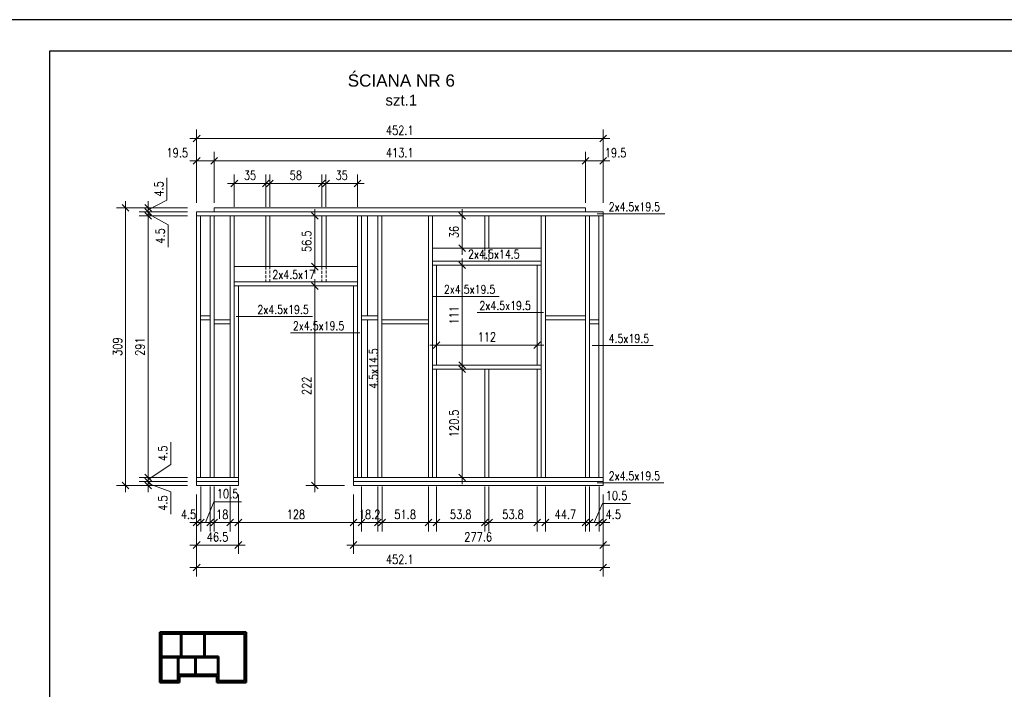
# Model space of a CAD drawing. Header units: inches. Extents: x 72095 to 82628, y -36879 to -32162.
# Tile 30 of 34: x 78495 to 79590, y -34523 to -33778. Entities that reach past the tile are written whole.
import ezdxf

# ---------------------------------------------------------------- set-up
doc = ezdxf.new("R2010")
doc.units = ezdxf.units.IN
doc.header["$MEASUREMENT"] = 0
doc.linetypes.add('DASHED', pattern=[19.05, 12.7, -6.35])
doc.layers.add('_tabelka', color=4, linetype='Continuous')
for name, color, linetype, lineweight in [('Drewno', 2, 'Continuous', 20), ('Opisy', 4, 'Continuous', 20), ('WYMIARY', 6, 'Continuous', 15), ('Ściany nośne', 5, 'Continuous', 50)]:
    doc.layers.add(name, color=color, linetype=linetype, lineweight=lineweight)
doc.styles.add('1. Simplex', font='simplex.shx', dxfattribs={"width": 0.8})
doc.styles.add('Arial', font='arial.ttf')
doc.dimstyles.new('1_50', dxfattribs={"dimscale": 50, "dimtxt": 0.2, "dimasz": 0.15, "dimexe": 0.2, "dimexo": 0.2, "dimgap": 0.08, "dimtad": 1, "dimdec": 1, "dimzin": 9, "dimdsep": 46, "dimtxsty": '1. Simplex', "dimblk": 'OBLIQUE', "dimcen": 0.15, "dimdle": 0.15, "dimclrd": 256, "dimclre": 256, "dimclrt": 4, "dimadec": 1, "dimazin": 0, "dimtfac": 1, "dimtdec": 0, "dimtmove": 1, "dimatfit": 3, "dimfxl": 1, "dimlwd": -1, "dimlwe": -1, "dimarcsym": 0})

# ---------------------------------------------------------------- blocks, each defined once
blk = doc.blocks.new('_Oblique')
at = {"color": 0, "linetype": 'ByBlock', "lineweight": -2}
blk.add_line((-0.5, -0.5), (0.5, 0.5), dxfattribs=at)
blk = doc.blocks.new('*D946')
at = {"layer": 'Defpoints', "color": 0}
for p in [(78637.5, -34291.6), (78691.5, -34291.6), (78691.5, -34296.1)]:
    blk.add_point(p, dxfattribs=at)
at = {"layer": 'WYMIARY'}
for p, q in [((78681.5, -34291.6), (78627.5, -34291.6)), ((78637.5, -34303.6), (78637.5, -34284.1)), ((78681.5, -34296.1), (78627.5, -34296.1)), ((78662.9, -34303.2), (78637.5, -34293.9)), ((78662.9, -34328), (78662.9, -34303.2))]:
    blk.add_line(p, q, dxfattribs=at)
at = {"layer": 'WYMIARY', "xscale": 7.5, "yscale": 7.5, "zscale": 7.5}
for p, rotation in [((78637.5, -34291.6), 270), ((78637.5, -34296.1), 90)]:
    blk.add_blockref('_Oblique', p, dxfattribs=dict(at, rotation=rotation))
at = {"layer": 'WYMIARY', "color": 4, "insert": (78653.9, -34315.6), "char_height": 10, "attachment_point": 5, "rotation": 90, "style": '1. Simplex'}
blk.add_mtext('4.5', dxfattribs=at)
blk = doc.blocks.new('*D947')
at = {"layer": 'Defpoints', "color": 0}
for p in [(78637.5, -34287.1), (78691.5, -34287.1), (78691.5, -34291.6)]:
    blk.add_point(p, dxfattribs=at)
at = {"layer": 'WYMIARY'}
for p, q in [((78662.9, -34247.9), (78662.9, -34272.7)), ((78662.9, -34272.7), (78637.5, -34289.4)), ((78637.5, -34299.1), (78637.5, -34279.6)), ((78681.5, -34287.1), (78627.5, -34287.1)), ((78681.5, -34291.6), (78627.5, -34291.6))]:
    blk.add_line(p, q, dxfattribs=at)
at = {"layer": 'WYMIARY', "xscale": 7.5, "yscale": 7.5, "zscale": 7.5}
for p, rotation in [((78637.5, -34287.1), 270), ((78637.5, -34291.6), 90)]:
    blk.add_blockref('_Oblique', p, dxfattribs=dict(at, rotation=rotation))
at = {"layer": 'WYMIARY', "color": 4, "insert": (78653.9, -34260.3), "char_height": 10, "attachment_point": 5, "rotation": 90, "style": '1. Simplex'}
blk.add_mtext('4.5', dxfattribs=at)
blk = doc.blocks.new('*D948')
at = {"layer": 'Defpoints', "color": 0}
for p in [(78637.5, -33996.1), (78691.5, -33996.1), (78691.5, -34287.1)]:
    blk.add_point(p, dxfattribs=at)
at = {"layer": 'WYMIARY'}
for p, q in [((78681.5, -33996.1), (78627.5, -33996.1)), ((78637.5, -34294.6), (78637.5, -33988.6)), ((78681.5, -34287.1), (78627.5, -34287.1))]:
    blk.add_line(p, q, dxfattribs=at)
at = {"layer": 'WYMIARY', "xscale": 7.5, "yscale": 7.5, "zscale": 7.5}
for p, rotation in [((78637.5, -33996.1), 90), ((78637.5, -34287.1), 270)]:
    blk.add_blockref('_Oblique', p, dxfattribs=dict(at, rotation=rotation))
at = {"layer": 'WYMIARY', "color": 4, "insert": (78628.5, -34141.6), "char_height": 10, "attachment_point": 5, "rotation": 90, "style": '1. Simplex'}
blk.add_mtext('291', dxfattribs=at)
blk = doc.blocks.new('*D949')
at = {"layer": 'Defpoints', "color": 0}
for p in [(78637.5, -33991.6), (78691.5, -33987.1), (78691.5, -33991.6)]:
    blk.add_point(p, dxfattribs=at)
at = {"layer": 'WYMIARY'}
for p, q in [((78658.5, -33953.8), (78658.5, -33978.6)), ((78658.5, -33978.6), (78637.5, -33989.4)), ((78637.5, -33979.6), (78637.5, -33999.1)), ((78681.5, -33987.1), (78627.5, -33987.1)), ((78681.5, -33991.6), (78627.5, -33991.6))]:
    blk.add_line(p, q, dxfattribs=at)
at = {"layer": 'WYMIARY', "xscale": 7.5, "yscale": 7.5, "zscale": 7.5}
for p, rotation in [((78637.5, -33987.1), 270), ((78637.5, -33991.6), 90)]:
    blk.add_blockref('_Oblique', p, dxfattribs=dict(at, rotation=rotation))
at = {"layer": 'WYMIARY', "color": 4, "insert": (78649.5, -33966.2), "char_height": 10, "attachment_point": 5, "rotation": 90, "style": '1. Simplex'}
blk.add_mtext('4.5', dxfattribs=at)
blk = doc.blocks.new('*D950')
at = {"layer": 'Defpoints', "color": 0}
for p in [(78637.5, -33996.1), (78691.5, -33991.6), (78691.5, -33996.1)]:
    blk.add_point(p, dxfattribs=at)
at = {"layer": 'WYMIARY'}
for p, q in [((78637.5, -33984.1), (78637.5, -34003.6)), ((78681.5, -33991.6), (78627.5, -33991.6)), ((78681.5, -33996.1), (78627.5, -33996.1)), ((78660, -34006.1), (78637.5, -33993.9)), ((78660, -34030.9), (78660, -34006.1))]:
    blk.add_line(p, q, dxfattribs=at)
at = {"layer": 'WYMIARY', "xscale": 7.5, "yscale": 7.5, "zscale": 7.5}
for p, rotation in [((78637.5, -33991.6), 270), ((78637.5, -33996.1), 90)]:
    blk.add_blockref('_Oblique', p, dxfattribs=dict(at, rotation=rotation))
at = {"layer": 'WYMIARY', "color": 4, "insert": (78651, -34018.5), "char_height": 10, "attachment_point": 5, "rotation": 90, "style": '1. Simplex'}
blk.add_mtext('4.5', dxfattribs=at)
blk = doc.blocks.new('*D951')
at = {"layer": 'Defpoints', "color": 0}
for p in [(78612.5, -33987.1), (78691.5, -33987.1), (78691.5, -34296.1)]:
    blk.add_point(p, dxfattribs=at)
at = {"layer": 'WYMIARY'}
for p, q in [((78612.5, -34303.6), (78612.5, -33979.6)), ((78681.5, -33987.1), (78602.5, -33987.1)), ((78681.5, -34296.1), (78602.5, -34296.1))]:
    blk.add_line(p, q, dxfattribs=at)
at = {"layer": 'WYMIARY', "xscale": 7.5, "yscale": 7.5, "zscale": 7.5}
for p, rotation in [((78612.5, -33987.1), 90), ((78612.5, -34296.1), 270)]:
    blk.add_blockref('_Oblique', p, dxfattribs=dict(at, rotation=rotation))
at = {"layer": 'WYMIARY', "color": 4, "insert": (78603.5, -34141.6), "char_height": 10, "attachment_point": 5, "rotation": 90, "style": '1. Simplex'}
blk.add_mtext('309', dxfattribs=at)
blk = doc.blocks.new('*D952')
at = {"layer": 'Defpoints', "color": 0}
for p in [(78981.9, -34166.6), (78986.9, -34166.6), (78977.9, -34287.1)]:
    blk.add_point(p, dxfattribs=at)
at = {"layer": 'WYMIARY'}
for p, q in [((78986.9, -34294.6), (78986.9, -34159.1)), ((78991.9, -34166.6), (78996.9, -34166.6)), ((78987.9, -34287.1), (78996.9, -34287.1))]:
    blk.add_line(p, q, dxfattribs=at)
at = {"layer": 'WYMIARY', "xscale": 7.5, "yscale": 7.5, "zscale": 7.5}
for p, rotation in [((78986.9, -34166.6), 90), ((78986.9, -34287.1), 270)]:
    blk.add_blockref('_Oblique', p, dxfattribs=dict(at, rotation=rotation))
at = {"layer": 'WYMIARY', "color": 4, "insert": (78977.9, -34226.9), "char_height": 10, "attachment_point": 5, "rotation": 90, "style": '1. Simplex'}
blk.add_mtext('120.5', dxfattribs=at)
blk = doc.blocks.new('*D953')
at = {"layer": 'Defpoints', "color": 0}
for p in [(78986.9, -34051.1), (78993.9, -34051.1), (78997.9, -34162.1)]:
    blk.add_point(p, dxfattribs=at)
at = {"layer": 'WYMIARY'}
for p, q in [((78983.9, -34051.1), (78976.9, -34051.1)), ((78986.9, -34169.6), (78986.9, -34043.6)), ((78987.9, -34162.1), (78976.9, -34162.1))]:
    blk.add_line(p, q, dxfattribs=at)
at = {"layer": 'WYMIARY', "xscale": 7.5, "yscale": 7.5, "zscale": 7.5}
for p, rotation in [((78986.9, -34051.1), 90), ((78986.9, -34162.1), 270)]:
    blk.add_blockref('_Oblique', p, dxfattribs=dict(at, rotation=rotation))
at = {"layer": 'WYMIARY', "color": 4, "insert": (78977.9, -34106.6), "char_height": 10, "attachment_point": 5, "rotation": 90, "style": '1. Simplex'}
blk.add_mtext('111', dxfattribs=at)
blk = doc.blocks.new('*D954')
at = {"layer": 'Defpoints', "color": 0}
for p in [(78973.2, -33996.1), (78986.9, -33996.1), (78973.2, -34032.1)]:
    blk.add_point(p, dxfattribs=at)
at = {"layer": 'WYMIARY'}
for p, q in [((78983.2, -33996.1), (78996.9, -33996.1)), ((78986.9, -34039.6), (78986.9, -33988.6)), ((78983.2, -34032.1), (78996.9, -34032.1))]:
    blk.add_line(p, q, dxfattribs=at)
at = {"layer": 'WYMIARY', "xscale": 7.5, "yscale": 7.5, "zscale": 7.5}
for p, rotation in [((78986.9, -33996.1), 90), ((78986.9, -34032.1), 270)]:
    blk.add_blockref('_Oblique', p, dxfattribs=dict(at, rotation=rotation))
at = {"layer": 'WYMIARY', "color": 4, "insert": (78977.9, -34014.1), "char_height": 10, "attachment_point": 5, "rotation": 90, "style": '1. Simplex'}
blk.add_mtext('36', dxfattribs=at)
blk = doc.blocks.new('*D955')
at = {"layer": 'Defpoints', "color": 0}
for p in [(78958.4, -34139.8), (79070.4, -34139.8), (79070.4, -34139.8)]:
    blk.add_point(p, dxfattribs=at)
at = {"layer": 'WYMIARY'}
for p, q in [((78950.9, -34139.8), (79077.9, -34139.8)), ((78958.4, -34129.8), (78958.4, -34129.8)), ((79070.4, -34129.8), (79070.4, -34129.8))]:
    blk.add_line(p, q, dxfattribs=at)
at = {"layer": 'WYMIARY', "xscale": 7.5, "yscale": 7.5, "zscale": 7.5, "rotation": 180}
blk.add_blockref('_Oblique', (78958.4, -34139.8), dxfattribs=at)
at = {"layer": 'WYMIARY', "xscale": 7.5, "yscale": 7.5, "zscale": 7.5}
blk.add_blockref('_Oblique', (79070.4, -34139.8), dxfattribs=at)
at = {"layer": 'WYMIARY', "color": 4, "insert": (79014.4, -34130.8), "char_height": 10, "attachment_point": 5, "style": '1. Simplex'}
blk.add_mtext('112', dxfattribs=at)
blk = doc.blocks.new('*D956')
at = {"layer": 'Defpoints', "color": 0}
for p in [(78822.9, -34074.1), (78834.9, -34074.1), (78865.9, -34296.1)]:
    blk.add_point(p, dxfattribs=at)
at = {"layer": 'WYMIARY'}
for p, q in [((78824.9, -34074.1), (78812.9, -34074.1)), ((78822.9, -34303.6), (78822.9, -34066.6)), ((78855.9, -34296.1), (78812.9, -34296.1))]:
    blk.add_line(p, q, dxfattribs=at)
at = {"layer": 'WYMIARY', "xscale": 7.5, "yscale": 7.5, "zscale": 7.5}
for p, rotation in [((78822.9, -34074.1), 90), ((78822.9, -34296.1), 270)]:
    blk.add_blockref('_Oblique', p, dxfattribs=dict(at, rotation=rotation))
at = {"layer": 'WYMIARY', "color": 4, "insert": (78813.9, -34185.1), "char_height": 10, "attachment_point": 5, "rotation": 90, "style": '1. Simplex'}
blk.add_mtext('222', dxfattribs=at)
blk = doc.blocks.new('*D957')
at = {"layer": 'Defpoints', "color": 0}
for p in [(78815, -33996.1), (78822.9, -33996.1), (78815, -34052.6)]:
    blk.add_point(p, dxfattribs=at)
at = {"layer": 'WYMIARY'}
for p, q in [((78822.9, -34060.1), (78822.9, -33988.6)), ((78825, -33996.1), (78832.9, -33996.1)), ((78825, -34052.6), (78832.9, -34052.6))]:
    blk.add_line(p, q, dxfattribs=at)
at = {"layer": 'WYMIARY', "xscale": 7.5, "yscale": 7.5, "zscale": 7.5}
for p, rotation in [((78822.9, -33996.1), 90), ((78822.9, -34052.6), 270)]:
    blk.add_blockref('_Oblique', p, dxfattribs=dict(at, rotation=rotation))
at = {"layer": 'WYMIARY', "color": 4, "insert": (78813.9, -34024.4), "char_height": 10, "attachment_point": 5, "rotation": 90, "style": '1. Simplex'}
blk.add_mtext('56.5', dxfattribs=at)
blk = doc.blocks.new('*D958')
at = {"layer": 'Defpoints', "color": 0}
for p in [(79143.6, -33910), (78691.5, -33991.6), (79143.6, -33991.6)]:
    blk.add_point(p, dxfattribs=at)
at = {"layer": 'WYMIARY'}
for p, q in [((78684, -33910), (79151.1, -33910)), ((78691.5, -33981.6), (78691.5, -33900)), ((79143.6, -33981.6), (79143.6, -33900))]:
    blk.add_line(p, q, dxfattribs=at)
at = {"layer": 'WYMIARY', "xscale": 7.5, "yscale": 7.5, "zscale": 7.5, "rotation": 180}
blk.add_blockref('_Oblique', (78691.5, -33910), dxfattribs=at)
at = {"layer": 'WYMIARY', "xscale": 7.5, "yscale": 7.5, "zscale": 7.5}
blk.add_blockref('_Oblique', (79143.6, -33910), dxfattribs=at)
at = {"layer": 'WYMIARY', "color": 4, "insert": (78917.5, -33901), "char_height": 10, "attachment_point": 5, "style": '1. Simplex'}
blk.add_mtext('452.1', dxfattribs=at)
blk = doc.blocks.new('*D959')
at = {"layer": 'Defpoints', "color": 0}
for p in [(79124.1, -33935), (78711, -33987.1), (79124.1, -33991.6)]:
    blk.add_point(p, dxfattribs=at)
at = {"layer": 'WYMIARY'}
for p, q in [((78711, -33977.1), (78711, -33925)), ((79124.1, -33981.6), (79124.1, -33925)), ((78703.5, -33935), (79131.6, -33935))]:
    blk.add_line(p, q, dxfattribs=at)
at = {"layer": 'WYMIARY', "xscale": 7.5, "yscale": 7.5, "zscale": 7.5, "rotation": 180}
blk.add_blockref('_Oblique', (78711, -33935), dxfattribs=at)
at = {"layer": 'WYMIARY', "xscale": 7.5, "yscale": 7.5, "zscale": 7.5}
blk.add_blockref('_Oblique', (79124.1, -33935), dxfattribs=at)
at = {"layer": 'WYMIARY', "color": 4, "insert": (78917.5, -33926), "char_height": 10, "attachment_point": 5, "style": '1. Simplex'}
blk.add_mtext('413.1', dxfattribs=at)
blk = doc.blocks.new('*D960')
at = {"layer": 'Defpoints', "color": 0}
for p in [(79143.6, -33935), (79124.1, -33991.6), (79143.6, -33991.6)]:
    blk.add_point(p, dxfattribs=at)
at = {"layer": 'WYMIARY'}
for p, q in [((79124.1, -33981.6), (79124.1, -33925)), ((79143.6, -33981.6), (79143.6, -33925)), ((79116.6, -33935), (79151.1, -33935))]:
    blk.add_line(p, q, dxfattribs=at)
at = {"layer": 'WYMIARY', "xscale": 7.5, "yscale": 7.5, "zscale": 7.5, "rotation": 180}
blk.add_blockref('_Oblique', (79124.1, -33935), dxfattribs=at)
at = {"layer": 'WYMIARY', "xscale": 7.5, "yscale": 7.5, "zscale": 7.5}
blk.add_blockref('_Oblique', (79143.6, -33935), dxfattribs=at)
at = {"layer": 'WYMIARY', "color": 4, "insert": (79157.6, -33926), "char_height": 10, "attachment_point": 5, "style": '1. Simplex'}
blk.add_mtext('19.5', dxfattribs=at)
blk = doc.blocks.new('*D961')
at = {"layer": 'Defpoints', "color": 0}
for p in [(78691.5, -33935), (78691.5, -33991.6), (78711, -33991.6)]:
    blk.add_point(p, dxfattribs=at)
at = {"layer": 'WYMIARY'}
for p, q in [((78691.5, -33981.6), (78691.5, -33925)), ((78711, -33981.6), (78711, -33925)), ((78718.5, -33935), (78684, -33935))]:
    blk.add_line(p, q, dxfattribs=at)
at = {"layer": 'WYMIARY', "xscale": 7.5, "yscale": 7.5, "zscale": 7.5, "rotation": 180}
blk.add_blockref('_Oblique', (78691.5, -33935), dxfattribs=at)
at = {"layer": 'WYMIARY', "xscale": 7.5, "yscale": 7.5, "zscale": 7.5}
blk.add_blockref('_Oblique', (78711, -33935), dxfattribs=at)
at = {"layer": 'WYMIARY', "color": 4, "insert": (78670, -33926), "char_height": 10, "attachment_point": 5, "style": '1. Simplex'}
blk.add_mtext('19.5', dxfattribs=at)
blk = doc.blocks.new('*D962')
at = {"layer": 'Defpoints', "color": 0}
for p in [(78691.5, -34296.1), (78737.9, -34296.1), (78691.5, -34362.2)]:
    blk.add_point(p, dxfattribs=at)
at = {"layer": 'WYMIARY'}
for p, q in [((78691.5, -34306.1), (78691.5, -34372.2)), ((78737.9, -34306.1), (78737.9, -34372.2)), ((78745.4, -34362.2), (78684, -34362.2))]:
    blk.add_line(p, q, dxfattribs=at)
at = {"layer": 'WYMIARY', "xscale": 7.5, "yscale": 7.5, "zscale": 7.5, "rotation": 180}
blk.add_blockref('_Oblique', (78691.5, -34362.2), dxfattribs=at)
at = {"layer": 'WYMIARY', "xscale": 7.5, "yscale": 7.5, "zscale": 7.5}
blk.add_blockref('_Oblique', (78737.9, -34362.2), dxfattribs=at)
at = {"layer": 'WYMIARY', "color": 4, "insert": (78714.7, -34353.2), "char_height": 10, "attachment_point": 5, "style": '1. Simplex'}
blk.add_mtext('46.5', dxfattribs=at)
blk = doc.blocks.new('*D963')
at = {"layer": 'Defpoints', "color": 0}
for p in [(78696, -34287.1), (78706.5, -34287.1), (78706.5, -34337.2)]:
    blk.add_point(p, dxfattribs=at)
at = {"layer": 'WYMIARY'}
for p, q in [((78696, -34297.1), (78696, -34347.2)), ((78706.5, -34297.1), (78706.5, -34347.2)), ((78710.5, -34314.2), (78701.2, -34337.2)), ((78741.4, -34314.2), (78710.5, -34314.2)), ((78688.5, -34337.2), (78714, -34337.2))]:
    blk.add_line(p, q, dxfattribs=at)
at = {"layer": 'WYMIARY', "xscale": 7.5, "yscale": 7.5, "zscale": 7.5, "rotation": 180}
blk.add_blockref('_Oblique', (78696, -34337.2), dxfattribs=at)
at = {"layer": 'WYMIARY', "xscale": 7.5, "yscale": 7.5, "zscale": 7.5}
blk.add_blockref('_Oblique', (78706.5, -34337.2), dxfattribs=at)
at = {"layer": 'WYMIARY', "color": 4, "insert": (78726, -34305.2), "char_height": 10, "attachment_point": 5, "style": '1. Simplex'}
blk.add_mtext('10.5', dxfattribs=at)
blk = doc.blocks.new('*D964')
at = {"layer": 'Defpoints', "color": 0}
for p in [(78711, -34287.1), (78728.9, -34287.1), (78728.9, -34337.2)]:
    blk.add_point(p, dxfattribs=at)
at = {"layer": 'WYMIARY'}
for p, q in [((78711, -34297.1), (78711, -34347.2)), ((78728.9, -34297.1), (78728.9, -34347.2)), ((78703.5, -34337.2), (78736.4, -34337.2))]:
    blk.add_line(p, q, dxfattribs=at)
at = {"layer": 'WYMIARY', "xscale": 7.5, "yscale": 7.5, "zscale": 7.5, "rotation": 180}
blk.add_blockref('_Oblique', (78711, -34337.2), dxfattribs=at)
at = {"layer": 'WYMIARY', "xscale": 7.5, "yscale": 7.5, "zscale": 7.5}
blk.add_blockref('_Oblique', (78728.9, -34337.2), dxfattribs=at)
at = {"layer": 'WYMIARY', "color": 4, "insert": (78719.9, -34328.2), "char_height": 10, "attachment_point": 5, "style": '1. Simplex'}
blk.add_mtext('18', dxfattribs=at)
blk = doc.blocks.new('*D965')
at = {"layer": 'Defpoints', "color": 0}
for p in [(78737.9, -34296.1), (78865.9, -34296.1), (78865.9, -34337.2)]:
    blk.add_point(p, dxfattribs=at)
at = {"layer": 'WYMIARY'}
for p, q in [((78737.9, -34306.1), (78737.9, -34347.2)), ((78865.9, -34306.1), (78865.9, -34347.2)), ((78730.4, -34337.2), (78873.4, -34337.2))]:
    blk.add_line(p, q, dxfattribs=at)
at = {"layer": 'WYMIARY', "xscale": 7.5, "yscale": 7.5, "zscale": 7.5, "rotation": 180}
blk.add_blockref('_Oblique', (78737.9, -34337.2), dxfattribs=at)
at = {"layer": 'WYMIARY', "xscale": 7.5, "yscale": 7.5, "zscale": 7.5}
blk.add_blockref('_Oblique', (78865.9, -34337.2), dxfattribs=at)
at = {"layer": 'WYMIARY', "color": 4, "insert": (78801.9, -34328.2), "char_height": 10, "attachment_point": 5, "style": '1. Simplex'}
blk.add_mtext('128', dxfattribs=at)
blk = doc.blocks.new('*D966')
at = {"layer": 'Defpoints', "color": 0}
for p in [(78691.5, -34296.1), (79143.6, -34296.1), (79143.6, -34387.2)]:
    blk.add_point(p, dxfattribs=at)
at = {"layer": 'WYMIARY'}
for p, q in [((78691.5, -34306.1), (78691.5, -34397.2)), ((79143.6, -34306.1), (79143.6, -34397.2)), ((78684, -34387.2), (79151.1, -34387.2))]:
    blk.add_line(p, q, dxfattribs=at)
at = {"layer": 'WYMIARY', "xscale": 7.5, "yscale": 7.5, "zscale": 7.5, "rotation": 180}
blk.add_blockref('_Oblique', (78691.5, -34387.2), dxfattribs=at)
at = {"layer": 'WYMIARY', "xscale": 7.5, "yscale": 7.5, "zscale": 7.5}
blk.add_blockref('_Oblique', (79143.6, -34387.2), dxfattribs=at)
at = {"layer": 'WYMIARY', "color": 4, "insert": (78917.5, -34378.2), "char_height": 10, "attachment_point": 5, "style": '1. Simplex'}
blk.add_mtext('452.1', dxfattribs=at)
blk = doc.blocks.new('*D967')
at = {"layer": 'Defpoints', "color": 0}
for p in [(78696, -34287.1), (78691.5, -34296.1), (78691.5, -34337.2)]:
    blk.add_point(p, dxfattribs=at)
at = {"layer": 'WYMIARY'}
for p, q in [((78696, -34297.1), (78696, -34347.2)), ((78691.5, -34306.1), (78691.5, -34347.2)), ((78703.5, -34337.2), (78684, -34337.2))]:
    blk.add_line(p, q, dxfattribs=at)
at = {"layer": 'WYMIARY', "xscale": 7.5, "yscale": 7.5, "zscale": 7.5}
blk.add_blockref('_Oblique', (78691.5, -34337.2), dxfattribs=at)
at = {"layer": 'WYMIARY', "xscale": 7.5, "yscale": 7.5, "zscale": 7.5, "rotation": 180}
blk.add_blockref('_Oblique', (78696, -34337.2), dxfattribs=at)
at = {"layer": 'WYMIARY', "color": 4, "insert": (78682.5, -34328.2), "char_height": 10, "attachment_point": 5, "style": '1. Simplex'}
blk.add_mtext('4.5', dxfattribs=at)
blk = doc.blocks.new('*D968')
at = {"layer": 'Defpoints', "color": 0}
for p in [(78865.9, -34296.1), (79143.6, -34296.1), (79143.6, -34362.2)]:
    blk.add_point(p, dxfattribs=at)
at = {"layer": 'WYMIARY'}
for p, q in [((78865.9, -34306.1), (78865.9, -34372.2)), ((79143.6, -34306.1), (79143.6, -34372.2)), ((78858.4, -34362.2), (79151.1, -34362.2))]:
    blk.add_line(p, q, dxfattribs=at)
at = {"layer": 'WYMIARY', "xscale": 7.5, "yscale": 7.5, "zscale": 7.5, "rotation": 180}
blk.add_blockref('_Oblique', (78865.9, -34362.2), dxfattribs=at)
at = {"layer": 'WYMIARY', "xscale": 7.5, "yscale": 7.5, "zscale": 7.5}
blk.add_blockref('_Oblique', (79143.6, -34362.2), dxfattribs=at)
at = {"layer": 'WYMIARY', "color": 4, "insert": (79004.7, -34353.2), "char_height": 10, "attachment_point": 5, "style": '1. Simplex'}
blk.add_mtext('277.6', dxfattribs=at)
blk = doc.blocks.new('*D969')
at = {"layer": 'Defpoints', "color": 0}
for p in [(78874.9, -34287.1), (78893.2, -34287.1), (78893.2, -34337.2)]:
    blk.add_point(p, dxfattribs=at)
at = {"layer": 'WYMIARY'}
for p, q in [((78874.9, -34297.1), (78874.9, -34347.2)), ((78893.2, -34297.1), (78893.2, -34347.2)), ((78867.4, -34337.2), (78900.7, -34337.2))]:
    blk.add_line(p, q, dxfattribs=at)
at = {"layer": 'WYMIARY', "xscale": 7.5, "yscale": 7.5, "zscale": 7.5, "rotation": 180}
blk.add_blockref('_Oblique', (78874.9, -34337.2), dxfattribs=at)
at = {"layer": 'WYMIARY', "xscale": 7.5, "yscale": 7.5, "zscale": 7.5}
blk.add_blockref('_Oblique', (78893.2, -34337.2), dxfattribs=at)
at = {"layer": 'WYMIARY', "color": 4, "insert": (78884, -34328.2), "char_height": 10, "attachment_point": 5, "style": '1. Simplex'}
blk.add_mtext('18.2', dxfattribs=at)
blk = doc.blocks.new('*D970')
at = {"layer": 'Defpoints', "color": 0}
for p in [(78897.7, -34287.1), (78949.4, -34287.1), (78949.4, -34337.2)]:
    blk.add_point(p, dxfattribs=at)
at = {"layer": 'WYMIARY'}
for p, q in [((78897.7, -34297.1), (78897.7, -34347.2)), ((78949.4, -34297.1), (78949.4, -34347.2)), ((78890.2, -34337.2), (78956.9, -34337.2))]:
    blk.add_line(p, q, dxfattribs=at)
at = {"layer": 'WYMIARY', "xscale": 7.5, "yscale": 7.5, "zscale": 7.5, "rotation": 180}
blk.add_blockref('_Oblique', (78897.7, -34337.2), dxfattribs=at)
at = {"layer": 'WYMIARY', "xscale": 7.5, "yscale": 7.5, "zscale": 7.5}
blk.add_blockref('_Oblique', (78949.4, -34337.2), dxfattribs=at)
at = {"layer": 'WYMIARY', "color": 4, "insert": (78923.5, -34328.2), "char_height": 10, "attachment_point": 5, "style": '1. Simplex'}
blk.add_mtext('51.8', dxfattribs=at)
blk = doc.blocks.new('*D971')
at = {"layer": 'Defpoints', "color": 0}
for p in [(78958.4, -34287.1), (79012.2, -34287.1), (79012.2, -34337.2)]:
    blk.add_point(p, dxfattribs=at)
at = {"layer": 'WYMIARY'}
for p, q in [((78958.4, -34297.1), (78958.4, -34347.2)), ((79012.2, -34297.1), (79012.2, -34347.2)), ((78950.9, -34337.2), (79019.7, -34337.2))]:
    blk.add_line(p, q, dxfattribs=at)
at = {"layer": 'WYMIARY', "xscale": 7.5, "yscale": 7.5, "zscale": 7.5, "rotation": 180}
blk.add_blockref('_Oblique', (78958.4, -34337.2), dxfattribs=at)
at = {"layer": 'WYMIARY', "xscale": 7.5, "yscale": 7.5, "zscale": 7.5}
blk.add_blockref('_Oblique', (79012.2, -34337.2), dxfattribs=at)
at = {"layer": 'WYMIARY', "color": 4, "insert": (78985.3, -34328.2), "char_height": 10, "attachment_point": 5, "style": '1. Simplex'}
blk.add_mtext('53.8', dxfattribs=at)
blk = doc.blocks.new('*D972')
at = {"layer": 'Defpoints', "color": 0}
for p in [(79079.4, -34287.1), (79124.1, -34287.1), (79124.1, -34337.2)]:
    blk.add_point(p, dxfattribs=at)
at = {"layer": 'WYMIARY'}
for p, q in [((79079.4, -34297.1), (79079.4, -34347.2)), ((79124.1, -34297.1), (79124.1, -34347.2)), ((79071.9, -34337.2), (79131.6, -34337.2))]:
    blk.add_line(p, q, dxfattribs=at)
at = {"layer": 'WYMIARY', "xscale": 7.5, "yscale": 7.5, "zscale": 7.5, "rotation": 180}
blk.add_blockref('_Oblique', (79079.4, -34337.2), dxfattribs=at)
at = {"layer": 'WYMIARY', "xscale": 7.5, "yscale": 7.5, "zscale": 7.5}
blk.add_blockref('_Oblique', (79124.1, -34337.2), dxfattribs=at)
at = {"layer": 'WYMIARY', "color": 4, "insert": (79101.7, -34328.2), "char_height": 10, "attachment_point": 5, "style": '1. Simplex'}
blk.add_mtext('44.7', dxfattribs=at)
blk = doc.blocks.new('*D973')
at = {"layer": 'Defpoints', "color": 0}
for p in [(79128.6, -34287.1), (79139.1, -34287.1), (79139.1, -34337.2)]:
    blk.add_point(p, dxfattribs=at)
at = {"layer": 'WYMIARY'}
for p, q in [((79128.6, -34297.1), (79128.6, -34347.2)), ((79139.1, -34297.1), (79139.1, -34347.2)), ((79143.1, -34316.2), (79133.8, -34337.2)), ((79174, -34316.2), (79143.1, -34316.2)), ((79121.1, -34337.2), (79146.6, -34337.2))]:
    blk.add_line(p, q, dxfattribs=at)
at = {"layer": 'WYMIARY', "xscale": 7.5, "yscale": 7.5, "zscale": 7.5, "rotation": 180}
blk.add_blockref('_Oblique', (79128.6, -34337.2), dxfattribs=at)
at = {"layer": 'WYMIARY', "xscale": 7.5, "yscale": 7.5, "zscale": 7.5}
blk.add_blockref('_Oblique', (79139.1, -34337.2), dxfattribs=at)
at = {"layer": 'WYMIARY', "color": 4, "insert": (79158.6, -34307.2), "char_height": 10, "attachment_point": 5, "style": '1. Simplex'}
blk.add_mtext('10.5', dxfattribs=at)
blk = doc.blocks.new('*D974')
at = {"layer": 'Defpoints', "color": 0}
for p in [(79139.1, -34287.1), (79143.6, -34296.1), (79143.6, -34337.2)]:
    blk.add_point(p, dxfattribs=at)
at = {"layer": 'WYMIARY'}
for p, q in [((79139.1, -34297.1), (79139.1, -34347.2)), ((79143.6, -34306.1), (79143.6, -34347.2)), ((79131.6, -34337.2), (79151.1, -34337.2))]:
    blk.add_line(p, q, dxfattribs=at)
at = {"layer": 'WYMIARY', "xscale": 7.5, "yscale": 7.5, "zscale": 7.5}
blk.add_blockref('_Oblique', (79139.1, -34337.2), dxfattribs=at)
at = {"layer": 'WYMIARY', "xscale": 7.5, "yscale": 7.5, "zscale": 7.5, "rotation": 180}
blk.add_blockref('_Oblique', (79143.6, -34337.2), dxfattribs=at)
at = {"layer": 'WYMIARY', "color": 4, "insert": (79155, -34328.2), "char_height": 10, "attachment_point": 5, "style": '1. Simplex'}
blk.add_mtext('4.5', dxfattribs=at)
blk = doc.blocks.new('*D975')
at = {"layer": 'Defpoints', "color": 0}
for p in [(79016.7, -34287.1), (79070.4, -34287.1), (79070.4, -34337.2)]:
    blk.add_point(p, dxfattribs=at)
at = {"layer": 'WYMIARY'}
for p, q in [((79016.7, -34297.1), (79016.7, -34347.2)), ((79070.4, -34297.1), (79070.4, -34347.2)), ((79009.2, -34337.2), (79077.9, -34337.2))]:
    blk.add_line(p, q, dxfattribs=at)
at = {"layer": 'WYMIARY', "xscale": 7.5, "yscale": 7.5, "zscale": 7.5, "rotation": 180}
blk.add_blockref('_Oblique', (79016.7, -34337.2), dxfattribs=at)
at = {"layer": 'WYMIARY', "xscale": 7.5, "yscale": 7.5, "zscale": 7.5}
blk.add_blockref('_Oblique', (79070.4, -34337.2), dxfattribs=at)
at = {"layer": 'WYMIARY', "color": 4, "insert": (79043.5, -34328.2), "char_height": 10, "attachment_point": 5, "style": '1. Simplex'}
blk.add_mtext('53.8', dxfattribs=at)
blk = doc.blocks.new('*D976')
at = {"layer": 'Defpoints', "color": 0}
for p in [(78768.4, -33960), (78733.4, -33996.1), (78768.4, -33996.1)]:
    blk.add_point(p, dxfattribs=at)
at = {"layer": 'WYMIARY'}
for p, q in [((78733.4, -33986.1), (78733.4, -33950)), ((78768.4, -33986.1), (78768.4, -33950)), ((78725.9, -33960), (78775.9, -33960))]:
    blk.add_line(p, q, dxfattribs=at)
at = {"layer": 'WYMIARY', "xscale": 7.5, "yscale": 7.5, "zscale": 7.5, "rotation": 180}
blk.add_blockref('_Oblique', (78733.4, -33960), dxfattribs=at)
at = {"layer": 'WYMIARY', "xscale": 7.5, "yscale": 7.5, "zscale": 7.5}
blk.add_blockref('_Oblique', (78768.4, -33960), dxfattribs=at)
at = {"layer": 'WYMIARY', "color": 4, "insert": (78750.9, -33951), "char_height": 10, "attachment_point": 5, "style": '1. Simplex'}
blk.add_mtext('35', dxfattribs=at)
blk = doc.blocks.new('*D977')
at = {"layer": 'Defpoints', "color": 0}
for p in [(78830.9, -33960), (78772.9, -33996.1), (78830.9, -33996.1)]:
    blk.add_point(p, dxfattribs=at)
at = {"layer": 'WYMIARY'}
for p, q in [((78772.9, -33986.1), (78772.9, -33950)), ((78830.9, -33986.1), (78830.9, -33950)), ((78765.4, -33960), (78838.4, -33960))]:
    blk.add_line(p, q, dxfattribs=at)
at = {"layer": 'WYMIARY', "xscale": 7.5, "yscale": 7.5, "zscale": 7.5, "rotation": 180}
blk.add_blockref('_Oblique', (78772.9, -33960), dxfattribs=at)
at = {"layer": 'WYMIARY', "xscale": 7.5, "yscale": 7.5, "zscale": 7.5}
blk.add_blockref('_Oblique', (78830.9, -33960), dxfattribs=at)
at = {"layer": 'WYMIARY', "color": 4, "insert": (78801.9, -33951), "char_height": 10, "attachment_point": 5, "style": '1. Simplex'}
blk.add_mtext('58', dxfattribs=at)
blk = doc.blocks.new('*D978')
at = {"layer": 'Defpoints', "color": 0}
for p in [(78870.4, -33960), (78835.4, -33996.1), (78870.4, -33996.1)]:
    blk.add_point(p, dxfattribs=at)
at = {"layer": 'WYMIARY'}
for p, q in [((78835.4, -33986.1), (78835.4, -33950)), ((78870.4, -33986.1), (78870.4, -33950)), ((78827.9, -33960), (78877.9, -33960))]:
    blk.add_line(p, q, dxfattribs=at)
at = {"layer": 'WYMIARY', "xscale": 7.5, "yscale": 7.5, "zscale": 7.5, "rotation": 180}
blk.add_blockref('_Oblique', (78835.4, -33960), dxfattribs=at)
at = {"layer": 'WYMIARY', "xscale": 7.5, "yscale": 7.5, "zscale": 7.5}
blk.add_blockref('_Oblique', (78870.4, -33960), dxfattribs=at)
at = {"layer": 'WYMIARY', "color": 4, "insert": (78852.9, -33951), "char_height": 10, "attachment_point": 5, "style": '1. Simplex'}
blk.add_mtext('35', dxfattribs=at)

msp = doc.modelspace()

# ---------------------------------------------------------------- linework, layer by layer
at = {"layer": '_tabelka', "linetype": 'Continuous', "ltscale": 10}
for points in [[(78428, -35262.954), (80528, -35262.954), (80528, -33777.954), (78428, -33777.954)], [(78528, -35227.954), (80493, -35227.954), (80493, -33812.954), (78528, -33812.954)]]:
    msp.add_lwpolyline(points, close=True, dxfattribs=at)
at = {"layer": 'Drewno'}
for points in [[(78691.472, -33991.627), (78691.472, -33996.127), (79143.572, -33996.127), (79143.572, -33991.627)], [(78691.472, -34287.127), (78695.972, -34287.127), (78695.972, -33996.127), (78691.472, -33996.127)], [(78706.472, -34287.127), (78710.972, -34287.127), (78710.972, -33996.127), (78706.472, -33996.127)], [(78710.972, -33987.127), (78710.972, -33991.627), (79124.072, -33991.627), (79124.072, -33987.127)], [(78733.422, -33996.127), (78728.922, -33996.127), (78728.922, -34287.127), (78733.422, -34287.127)], [(78772.922, -33996.127), (78768.422, -33996.127), (78768.422, -34052.627), (78772.922, -34052.627)], [(78835.422, -33996.127), (78830.922, -33996.127), (78830.922, -34052.627), (78835.422, -34052.627)], [(78874.922, -33996.127), (78870.422, -33996.127), (78870.422, -34287.127), (78874.922, -34287.127)], [(78893.172, -34287.127), (78897.672, -34287.127), (78897.672, -33996.127), (78893.172, -33996.127)], [(78953.922, -33996.127), (78949.422, -33996.127), (78949.422, -34287.127), (78953.922, -34287.127)], [(79016.672, -33996.127), (79012.172, -33996.127), (79012.172, -34032.127), (79016.672, -34032.127)], [(79079.422, -33996.127), (79074.922, -33996.127), (79074.922, -34287.127), (79079.422, -34287.127)], [(79128.572, -33996.127), (79124.072, -33996.127), (79124.072, -34287.127), (79128.572, -34287.127)], [(79143.572, -33996.127), (79139.072, -33996.127), (79139.072, -34287.127), (79143.572, -34287.127)], [(79074.922, -34046.627), (79074.922, -34032.127), (78953.922, -34032.127), (78953.922, -34046.627)], [(79074.922, -34046.627), (79074.922, -34032.127), (78953.922, -34032.127), (78953.922, -34046.627)], [(79074.922, -34051.127), (79074.922, -34046.627), (78953.922, -34046.627), (78953.922, -34051.127)], [(78958.422, -34051.127), (78953.922, -34051.127), (78953.922, -34162.127), (78958.422, -34162.127)], [(79074.922, -34051.127), (79070.422, -34051.127), (79070.422, -34162.127), (79074.922, -34162.127)], [(78870.422, -34069.627), (78870.422, -34052.627), (78733.422, -34052.627), (78733.422, -34069.627)], [(78870.422, -34069.627), (78870.422, -34052.627), (78733.422, -34052.627), (78733.422, -34069.627)], [(78870.422, -34074.127), (78870.422, -34069.627), (78733.422, -34069.627), (78733.422, -34074.127)], [(78737.922, -34074.127), (78733.422, -34074.127), (78733.422, -34287.127), (78737.922, -34287.127)], [(78870.422, -34074.127), (78865.922, -34074.127), (78865.922, -34287.127), (78870.422, -34287.127)], [(78706.472, -34111.877), (78706.472, -34107.377), (78695.972, -34107.377), (78695.972, -34111.877)], [(78710.972, -34111.877), (78710.972, -34116.377), (78728.922, -34116.377), (78728.922, -34111.877)], [(78893.172, -34111.877), (78893.172, -34107.377), (78874.922, -34107.377), (78874.922, -34111.877)], [(78897.672, -34111.877), (78897.672, -34116.377), (78949.422, -34116.377), (78949.422, -34111.877)], [(79124.072, -34111.877), (79124.072, -34107.377), (79079.422, -34107.377), (79079.422, -34111.877)], [(79128.572, -34111.877), (79128.572, -34116.377), (79139.072, -34116.377), (79139.072, -34111.877)], [(78953.922, -34162.127), (78953.922, -34166.627), (79074.922, -34166.627), (79074.922, -34162.127)], [(78958.422, -34166.627), (78953.922, -34166.627), (78953.922, -34287.127), (78958.422, -34287.127)], [(79016.672, -34166.627), (79012.172, -34166.627), (79012.172, -34287.127), (79016.672, -34287.127)], [(79074.922, -34166.627), (79070.422, -34166.627), (79070.422, -34287.127), (79074.922, -34287.127)], [(78737.922, -34291.627), (78737.922, -34287.127), (78691.472, -34287.127), (78691.472, -34291.627)], [(78737.922, -34296.127), (78737.922, -34291.627), (78691.472, -34291.627), (78691.472, -34296.127)], [(79143.572, -34291.627), (79143.572, -34287.127), (78865.922, -34287.127), (78865.922, -34291.627)], [(79143.572, -34296.127), (79143.572, -34291.627), (78865.922, -34291.627), (78865.922, -34296.127)]]:
    msp.add_lwpolyline(points, close=True, dxfattribs=at)
msp.add_lwpolyline([(78881.672, -34111.877), (78881.672, -34287.127), (78893.172, -34287.127), (78893.172, -33996.127), (78881.672, -33996.127), (78881.672, -34107.377)], dxfattribs=at)
at = {"layer": 'Drewno', "color": 9, "linetype": 'DASHED', "ltscale": 0.25}
for points in [[(79016.672, -34032.127), (79012.172, -34032.127), (79012.172, -34046.627), (79016.672, -34046.627)], [(78772.922, -34052.627), (78768.422, -34052.627), (78768.422, -34069.627), (78772.922, -34069.627)], [(78835.422, -34052.627), (78830.922, -34052.627), (78830.922, -34069.627), (78835.422, -34069.627)]]:
    msp.add_lwpolyline(points, close=True, dxfattribs=at)
at = {"layer": 'WYMIARY'}
for p, q in [((79212.283, -33993.93), (79137.186, -33993.93)), ((79028.019, -34085.64), (78953.922, -34085.64)), ((79077.49, -34103.703), (79003.393, -34103.703)), ((78820.519, -34108.152), (78735.422, -34108.152)), ((78872.99, -34126.215), (78795.893, -34126.215)), ((79199.283, -34140.299), (79131.41, -34140.299)), ((79211.283, -34293.165), (79137.186, -34293.165))]:
    msp.add_line(p, q, dxfattribs=at)
at = {"layer": 'Ściany nośne', "color": 4, "ltscale": 35}
for p, q in [((78746.547, -34459.223), (78650.537, -34459.223)), ((78650.537, -34515.033), (78650.537, -34459.223)), ((78744.597, -34461.173), (78652.487, -34461.173)), ((78652.487, -34513.083), (78652.487, -34461.173)), ((78674.077, -34486.028), (78674.077, -34461.173)), ((78674.777, -34486.028), (78674.777, -34461.173)), ((78699.877, -34486.028), (78699.877, -34461.173)), ((78700.577, -34486.028), (78700.577, -34461.173)), ((78744.597, -34513.083), (78744.597, -34461.173)), ((78746.547, -34515.033), (78746.547, -34459.223)), ((78715.747, -34486.028), (78652.487, -34486.028)), ((78715.747, -34487.228), (78652.487, -34487.228)), ((78670.537, -34487.228), (78670.537, -34506.083)), ((78671.237, -34506.083), (78671.237, -34487.228)), ((78690.007, -34506.083), (78690.007, -34487.228)), ((78690.707, -34506.083), (78690.707, -34487.228)), ((78715.047, -34506.083), (78715.047, -34487.228)), ((78715.747, -34506.083), (78715.747, -34486.028)), ((78670.537, -34513.083), (78670.537, -34506.083)), ((78715.747, -34506.083), (78670.537, -34506.083)), ((78672.487, -34515.033), (78672.487, -34508.033)), ((78713.797, -34508.033), (78672.487, -34508.033)), ((78713.797, -34515.033), (78713.797, -34508.033)), ((78715.747, -34506.083), (78715.747, -34513.083)), ((78650.537, -34515.033), (78672.487, -34515.033)), ((78652.487, -34513.083), (78670.537, -34513.083)), ((78746.547, -34515.033), (78713.797, -34515.033)), ((78744.597, -34513.083), (78715.747, -34513.083))]:
    msp.add_line(p, q, dxfattribs=at)

# ---------------------------------------------------------------- texts
at = {"layer": 'Opisy', "color": 7, "lineweight": 0, "insert": (78919.179, -33856.224), "char_height": 13.6, "width": 172.96324, "attachment_point": 5, "style": 'Arial'}
msp.add_mtext('ŚCIANA NR 6\\P\\C4;\\H0.8823529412x;szt.1', dxfattribs=at)
at = {"layer": 'Opisy', "char_height": 9.6, "width": 208.09715, "attachment_point": 4, "style": '1. Simplex'}
for s, insert in [('\\A1;2x4.5x19.5 ', (79149.783, -33986.13)), ('\\A1;2x4.5x14.5 ', (78993.519, -34038.662)), ('\\A1;2x4.5x14.5 ', (78993.519, -34038.662)), ('\\A1;2x4.5x14.5 ', (78993.519, -34038.662)), ('\\A1;2x4.5x17 ', (78775.74, -34061.48)), ('\\A1;2x4.5x19.5 ', (78966.519, -34077.84)), ('\\A1;2x4.5x19.5 ', (78759.019, -34100.352)), ('\\A1;2x4.5x19.5 ', (79006.04, -34095.903)), ('\\A1;2x4.5x19.5 ', (78798.54, -34118.415)), ('\\A1;4.5x19.5 ', (79149.783, -34132.499)), ('\\A1;2x4.5x19.5 ', (79149.783, -34285.365))]:
    msp.add_mtext(s, dxfattribs=dict(at, insert=insert))
at = {"layer": 'Opisy', "insert": (78888.244, -34188.496), "char_height": 9.6, "width": 208.09715, "attachment_point": 4, "rotation": 90, "style": '1. Simplex'}
msp.add_mtext('\\A1;4.5x14.5 ', dxfattribs=at)

# ---------------------------------------------------------------- dimensions: what is measured, and where the dimension line sits
at = {"layer": 'WYMIARY'}
for base, p1, p2, picture, middle in [((79143.572, -33910.008), (78691.472, -33991.627), (79143.572, -33991.627), '*D958', (78917.522, -33901.008)), ((79124.072, -33935.008), (78710.972, -33987.127), (79124.072, -33991.627), '*D959', (78917.522, -33926.008)), ((78830.922, -33960.028), (78772.922, -33996.147), (78830.922, -33996.147), '*D977', (78801.922, -33951.028)), ((78870.422, -33960.028), (78835.422, -33996.147), (78870.422, -33996.147), '*D978', (78852.922, -33951.028)), ((79070.422, -34139.778), (78958.422, -34139.778), (79070.422, -34139.778), '*D955', (79014.422, -34130.778)), ((78949.42204607, -34337.245188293), (78897.67204607, -34287.126629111), (78949.42204607, -34287.126629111), '*D970', (78923.54704607, -34328.245188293)), ((79012.17204607, -34337.245188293), (78958.42204607, -34287.126629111), (79012.17204607, -34287.126629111), '*D971', (78985.29704607, -34328.245188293)), ((79070.42204607, -34337.245188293), (79016.67204607, -34287.126629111), (79070.42204607, -34287.126629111), '*D975', (79043.54704607, -34328.245188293)), ((79124.07204607, -34337.245188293), (79079.42204607, -34287.126629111), (79124.07204607, -34287.126629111), '*D972', (79101.74704607, -34328.245188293)), ((78691.472046, -34362.245188), (78737.92205, -34296.126629), (78691.472046, -34296.126629), '*D962', (78714.697048, -34353.245188)), ((79143.572, -34387.245), (78691.472, -34296.127), (79143.572, -34296.127), '*D966', (78917.522, -34378.245)), ((78865.922, -34337.245), (78737.922, -34296.127), (78865.922, -34296.127), '*D965', (78801.922, -34328.245)), ((79143.572046, -34362.245188), (78865.92205, -34296.126629), (79143.572046, -34296.126629), '*D968', (79004.747048, -34353.245188))]:
    dim = msp.add_linear_dim(base=base, p1=p1, p2=p2, dimstyle='1_50', dxfattribs=at)
    dim.commit()
    dim.dimension.update_dxf_attribs({"geometry": picture, "text_midpoint": middle})
for base, p1, p2, angle, picture, middle in [((78691.472, -33935.008), (78710.972, -33991.627), (78691.472, -33991.627), 180, '*D961', (78669.972, -33935.008)), ((78637.472, -33991.627), (78691.472, -33987.127), (78691.472, -33991.627), 270, '*D949', (78658.472, -33974.577)), ((78637.472, -33996.127), (78691.472, -33991.627), (78691.472, -33996.127), 270, '*D950', (78659.972, -34010.077)), ((78637.472, -34287.127), (78691.472, -34291.627), (78691.472, -34287.127), 90, '*D947', (78662.872, -34268.677)), ((78637.472, -34291.627), (78691.472, -34296.127), (78691.472, -34291.627), 90, '*D946', (78662.872, -34307.177)), ((79143.572, -34337.245), (79139.072, -34287.127), (79143.572, -34296.127), 180, '*D974', (79154.972, -34337.245))]:
    dim = msp.add_linear_dim(base=base, p1=p1, p2=p2, angle=angle, dimstyle='1_50', dxfattribs=at)
    dim.commit()
    dim.dimension.update_dxf_attribs({"geometry": picture, "text_midpoint": middle, "dimtype": 160})
for base, p1, p2, picture, middle in [((79143.572, -33935.008), (79124.072, -33991.627), (79143.572, -33991.627), '*D960', (79157.572, -33935.008)), ((78768.422, -33960.028), (78733.422, -33996.147), (78768.422, -33996.147), '*D976', (78750.922, -33960.028)), ((78691.472, -34337.245), (78695.972, -34287.127), (78691.472, -34296.127), '*D967', (78682.472, -34337.245)), ((78706.472, -34337.245), (78695.972, -34287.127), (78706.472, -34287.127), '*D963', (78714.522, -34314.245)), ((78728.92205, -34337.245188), (78710.972046, -34287.126629), (78728.92205, -34287.126629), '*D964', (78719.947048, -34337.245188)), ((78893.172046, -34337.245188), (78874.92205, -34287.126629), (78893.172046, -34287.126629), '*D969', (78884.047048, -34337.245188)), ((79139.072, -34337.245), (79128.572, -34287.127), (79139.072, -34287.127), '*D973', (79147.122, -34316.245))]:
    dim = msp.add_linear_dim(base=base, p1=p1, p2=p2, dimstyle='1_50', dxfattribs=at)
    dim.commit()
    dim.dimension.update_dxf_attribs({"geometry": picture, "text_midpoint": middle, "dimtype": 160})
for base, p1, p2, picture, middle in [((78612.472, -33987.127), (78691.472, -34296.127), (78691.472, -33987.127), '*D951', (78603.472, -34141.627)), ((78637.472, -33996.127), (78691.472, -34287.127), (78691.472, -33996.127), '*D948', (78628.472, -34141.627)), ((78822.923, -33996.127), (78814.957, -34052.627), (78814.957, -33996.127), '*D957', (78813.923, -34024.377)), ((78986.911, -33996.127), (78973.201, -34032.127), (78973.201, -33996.127), '*D954', (78977.911, -34014.127)), ((78986.911, -34051.127), (78997.877, -34162.127), (78993.877, -34051.127), '*D953', (78977.911, -34106.627)), ((78822.923, -34074.127), (78865.922, -34296.127), (78834.923, -34074.127), '*D956', (78813.923, -34185.127)), ((78986.911, -34166.627), (78977.911, -34287.127), (78981.911, -34166.627), '*D952', (78977.911, -34226.877))]:
    dim = msp.add_linear_dim(base=base, p1=p1, p2=p2, angle=90, dimstyle='1_50', dxfattribs=at)
    dim.commit()
    dim.dimension.update_dxf_attribs({"geometry": picture, "text_midpoint": middle})

doc.saveas('drawing.dxf')
